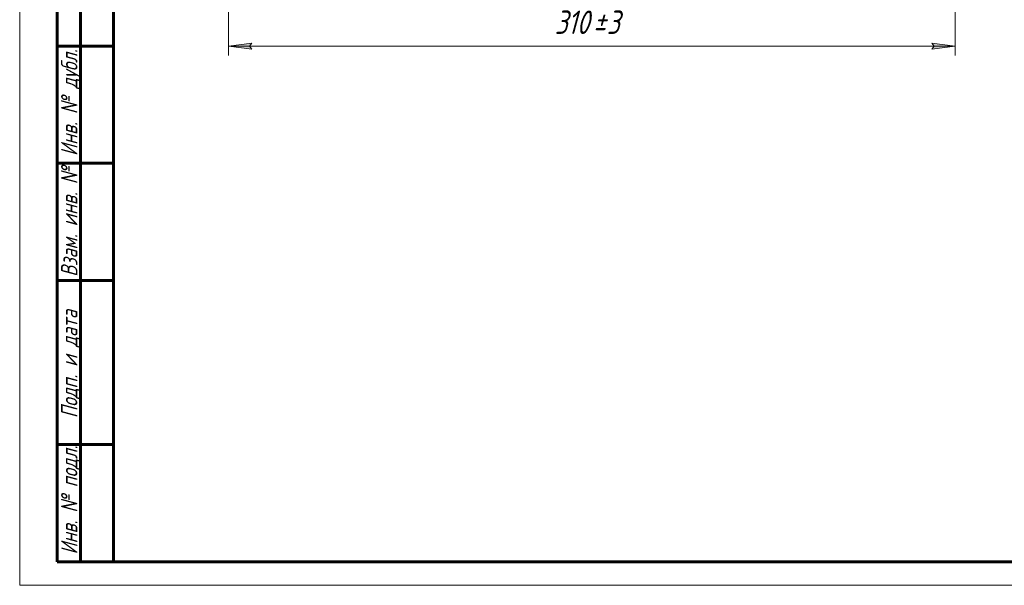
# Model space of a CAD drawing. Header units: millimetres. Extents: x 0 to 420, y 0 to 297.
# Tile 1 of 21: x 0 to 210, y 0 to 121. Entities that reach past the tile are written whole.
import ezdxf

# ---------------------------------------------------------------- set-up
doc = ezdxf.new("R2010")
doc.units = ezdxf.units.MM
doc.linetypes.add('K5LT_BASIC', pattern=[0])
doc.linetypes.add('K5LT_THIN', pattern=[0])
doc.layers.add('Системный слой', color=7, linetype='Continuous')
doc.layers.add('Системный слой (1)', color=7, linetype='Continuous', true_color=0x6c6c6c)
doc.styles.add('KDIMTEXTSTYLE', font='GOST_AU.SHX', dxfattribs={"width": 0.96, "oblique": 15, "height": 5})
doc.styles.add('KTEXTSTYLE', font='GOST_AU.SHX', dxfattribs={"width": 0.96, "height": 5})
doc.dimstyles.new('KDIMSTYLE (0.50)', dxfattribs={"dimtxt": 5, "dimasz": 1, "dimexe": 2, "dimexo": 0, "dimgap": 1, "dimtad": 1, "dimlfac": 2, "dimtxsty": 'KDIMTEXTSTYLE', "dimsah": 1, "dimcen": 0, "dimdle": 1, "dimadec": 0, "dimazin": 0, "dimtfac": 0.667, "dimtmove": 0, "dimatfit": 3, "dimfxl": 1, "dimtvp": 1, "dimtolj": 1, "dimtzin": 0, "dimarcsym": 0})

# ---------------------------------------------------------------- blocks, each defined once
blk = doc.blocks.new('D0')
at = {"layer": 'Системный слой (1)'}
for points in [[(49.02, 115), (49.52, 115.66), (44.52, 115), (49.52, 114.34)], [(194.52, 114.34), (199.52, 115), (194.52, 115.66), (195.02, 115)]]:
    blk.add_hatch(color=7, dxfattribs=at).paths.add_polyline_path(points)
at = {"layer": 'Системный слой (1)', "color": 7, "linetype": 'K5LT_THIN', "lineweight": 18}
for p, q in [((44.52, 142.88), (44.52, 113)), ((199.52, 142.88), (199.52, 113)), ((44.52, 115), (49.52, 115.66)), ((49.52, 115.66), (49.02, 115)), ((195.02, 115), (194.52, 115.66)), ((194.52, 115.66), (199.52, 115)), ((49.52, 114.34), (44.52, 115)), ((49.02, 115), (49.52, 114.34)), ((199.52, 115), (194.52, 114.34)), ((194.52, 114.34), (195.02, 115))]:
    blk.add_line(p, q, dxfattribs=at)
blk.add_wipeout([(114.1, 116), (114.1, 123.38), (129.31, 123.38), (129.31, 116)]).dxf.layer = 'Системный слой (1)'
blk.add_line((44.52, 115), (199.52, 115), dxfattribs=at)
at = {"layer": 'Системный слой (1)', "color": 7, "char_height": 5, "attachment_point": 1, "style": 'KTEXTSTYLE'}
for s, insert in [('\\H5.0;\\W1.000;\\Q15;\\Q15;\\W0.965;310', (114.1, 122.59)), ('\\H5.0;\\W1.000;\\Q15;\\Q15;\\W0.965;±', (122.3, 122.59)), ('\\H5.0;\\W1.000;\\Q15;\\Q15;\\W0.965;3', (125.21, 122.59))]:
    blk.add_mtext(s, dxfattribs=dict(at, insert=insert))
blk = doc.blocks.new('KDIMARROW_01')
at = {"layer": 'Системный слой'}
blk.add_hatch(color=0, dxfattribs=at).paths.add_polyline_path([(-5, -0.66), (0, 0), (-5, 0.66), (-4.5, 0)])
at = {"layer": 'Системный слой', "color": 0, "linetype": 'K5LT_THIN', "lineweight": 18}
for p, q in [((-4.5, 0), (-5, 0.66)), ((-5, 0.66), (0, 0)), ((0, 0), (-5, -0.66)), ((-5, -0.66), (-4.5, 0))]:
    blk.add_line(p, q, dxfattribs=at)
at = {"layer": 'Системный слой (1)', "color": 0, "linetype": 'K5LT_THIN', "lineweight": 18}
blk.add_line((334.14, 168.38), (333.64, 168.38), dxfattribs=at)
blk = doc.blocks.new('U48')
at = {"color": 7, "linetype": 'K5LT_THIN', "lineweight": 18}
for p, q in [((0, 0), (0, 297)), ((420, 0), (0, 0))]:
    blk.add_line(p, q, dxfattribs=at)
at = {"color": 150, "linetype": 'K5LT_BASIC', "lineweight": 60, "true_color": 0x0080ff}
for p, q in [((20, 5), (20, 292)), ((8, 5), (8, 150)), ((13, 5), (13, 150)), ((20, 115), (8, 115)), ((20, 90), (8, 90)), ((20, 65), (8, 65)), ((20, 30), (8, 30)), ((20, 5), (8, 5)), ((415, 5), (20, 5))]:
    blk.add_line(p, q, dxfattribs=at)
at = {"color": 7, "char_height": 3.5, "attachment_point": 1, "rotation": 90, "style": 'KTEXTSTYLE'}
for s, insert in [('\\H5.0;\\W1.000;\\Q15;\\Q15;\\W0.965;\\H3.50;Инв. № дубл.', (8.82, 91.57)), ('\\H5.0;\\W1.000;\\Q15;\\Q15;\\W0.965;\\H3.50;Взам. инв. №', (8.82, 65.8)), ('\\H5.0;\\W1.000;\\Q15;\\Q15;\\W0.965;\\H3.50;Подп. и дата', (8.82, 35.66)), ('\\H5.0;\\W1.000;\\Q15;\\Q15;\\W0.965;\\H3.50;Инв. № подл.', (8.82, 6.57))]:
    blk.add_mtext(s, dxfattribs=dict(at, insert=insert))

msp = doc.modelspace()

# ---------------------------------------------------------------- dimensions: what is measured, and where the dimension line sits
at = {"layer": 'Системный слой (1)', "color": 7}
dim = msp.add_linear_dim(base=(44.5216, 115.0028), p1=(199.5216, 142.8833), p2=(44.5216, 142.8833), dimstyle='KDIMSTYLE (0.50)', override={"dimexo": 0, "dimpost": '\\H5.0;\\W0.965;\\Q15;<>', "dimblk1": 'KDIMARROW_01', "dimblk2": 'KDIMARROW_01', "dimse1": 0, "dimse2": 0, "dimclrt": 7, "dimtol": 1, "dimtp": 3, "dimtm": 3, "dimtdec": 5, "dimtolj": 1}, dxfattribs=at)
dim.commit()
dim.dimension.update_dxf_attribs({"geometry": 'D0', "text_midpoint": (122.0216, 115.0028), "dimtype": 160})

# ---------------------------------------------------------------- next in the draw order: block references
msp.add_blockref('U48', (0, 0))

doc.saveas('drawing.dxf')
